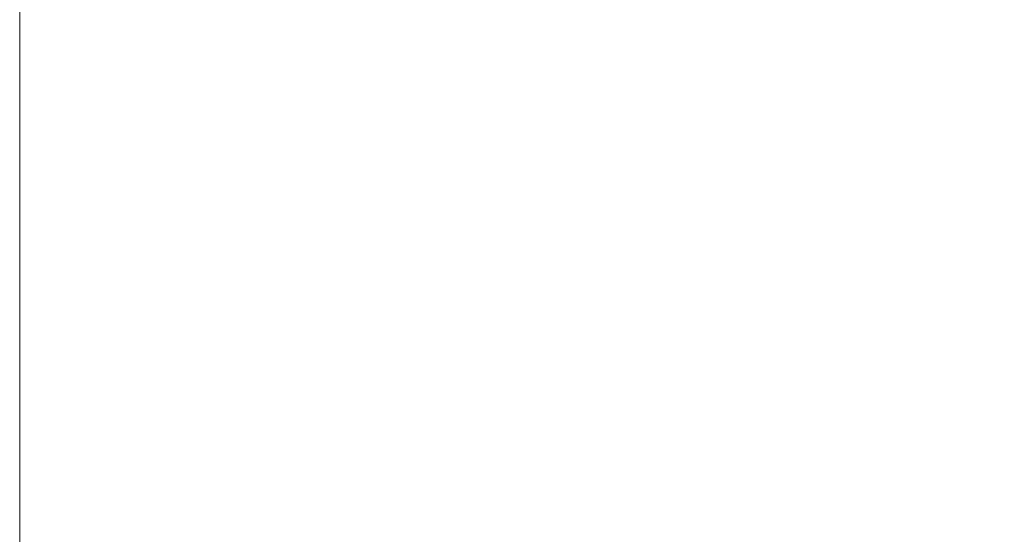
# Model space of a CAD drawing. Extents: x 2147430 to 2149265, y 2147284 to 2147537.
# Tile 2 of 12: x 2147430 to 2147548, y 2147368 to 2147430. Entities that reach past the tile are written whole.
import ezdxf

# ---------------------------------------------------------------- set-up
doc = ezdxf.new("R2010")
doc.units = 0
doc.header["$MEASUREMENT"] = 0
doc.layers.add('B_ANNO_NOPLOT', color=47, linetype='Continuous', lineweight=18, plot=False)

# ---------------------------------------------------------------- blocks, each defined once
blk = doc.blocks.new('*U187')
at = {"layer": 'B_ANNO_NOPLOT', "flags": 128}
blk.add_lwpolyline([(2147429.68, 2147284.45), (2147429.68, 2147536.45), (2147753.61, 2147536.45), (2147753.61, 2147523.31), (2147807.68, 2147523.31), (2147807.68, 2147324.95), (2147746.25, 2147324.95), (2147746.25, 2147284.45)], close=True, dxfattribs=at)

msp = doc.modelspace()

# ---------------------------------------------------------------- block references
msp.add_blockref('*U187', (0, 0))

doc.saveas('drawing.dxf')
